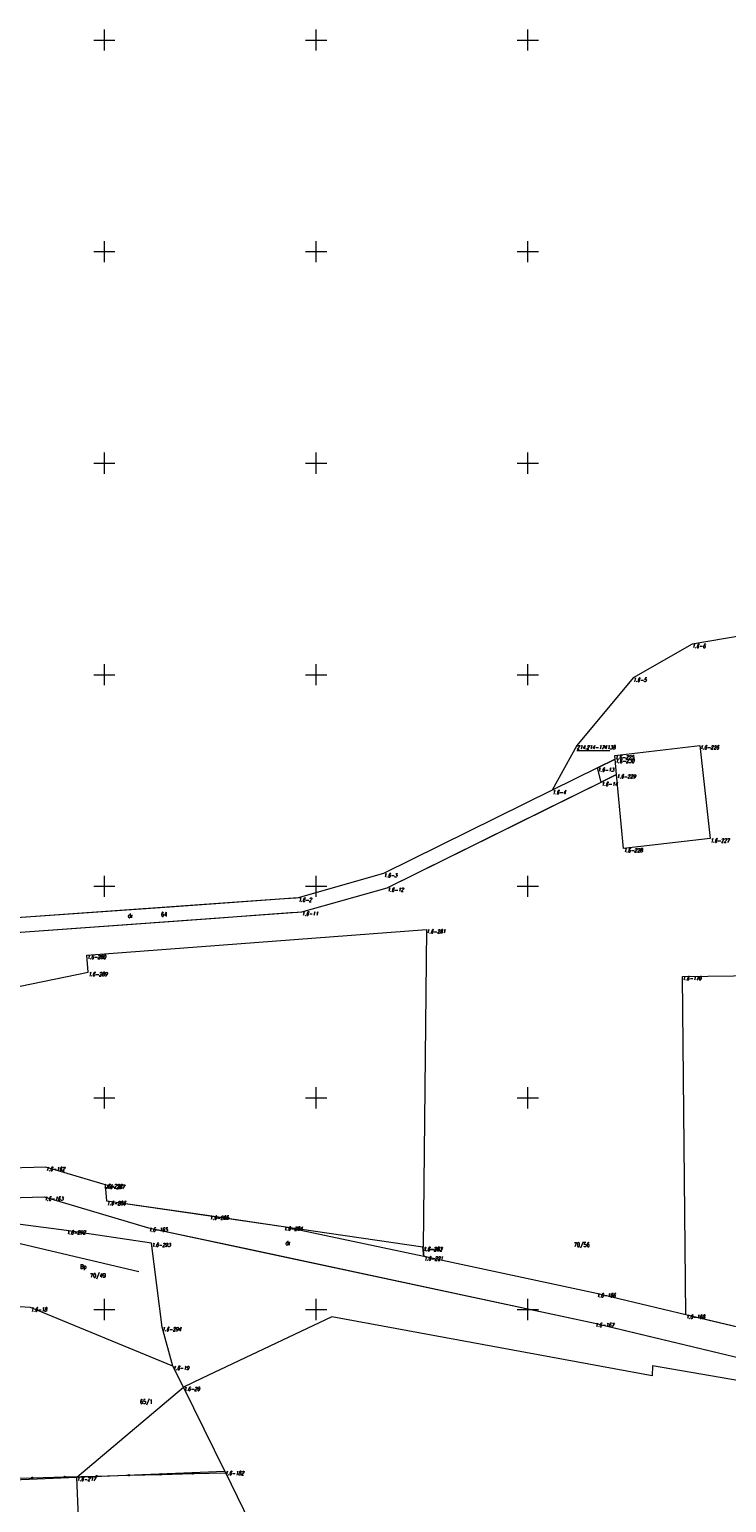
# Model space of a CAD drawing. Header units: metres. Extents: x 7582703 to 7587334, y 6019078 to 6022350.
# Tile 84 of 88: x 7584582 to 7584747, y 6021504 to 6021852. Entities that reach past the tile are written whole.
import ezdxf
from ezdxf.enums import TextEntityAlignment as Align

# ---------------------------------------------------------------- set-up
doc = ezdxf.new("R2010")
doc.units = ezdxf.units.M
doc.header["$MEASUREMENT"] = 0
doc.linetypes.add('EGDE', pattern=[0])
doc.layers.add('Dzialki', color=7, linetype='EGDE', lineweight=60)
doc.styles.get("Standard").update_dxf_attribs({"font": 'Simplex.SHX', "width": 0.75})

msp = doc.modelspace()

# ---------------------------------------------------------------- linework, layer by layer
at = {"layer": 'Dzialki', "lineweight": 9}
for p, q in [((7584600, 6021847.5), (7584600, 6021852.5)), ((7584650, 6021847.5), (7584650, 6021852.5)), ((7584700, 6021847.5), (7584700, 6021852.5)), ((7584597.5, 6021850), (7584602.5, 6021850)), ((7584647.5, 6021850), (7584652.5, 6021850)), ((7584697.5, 6021850), (7584702.5, 6021850)), ((7584600, 6021797.5), (7584600, 6021802.5)), ((7584650, 6021797.5), (7584650, 6021802.5)), ((7584700, 6021797.5), (7584700, 6021802.5)), ((7584597.5, 6021800), (7584602.5, 6021800)), ((7584647.5, 6021800), (7584652.5, 6021800)), ((7584697.5, 6021800), (7584702.5, 6021800)), ((7584597.5, 6021750), (7584602.5, 6021750)), ((7584600, 6021747.5), (7584600, 6021752.5)), ((7584647.5, 6021750), (7584652.5, 6021750)), ((7584650, 6021747.5), (7584650, 6021752.5)), ((7584697.5, 6021750), (7584702.5, 6021750)), ((7584700, 6021747.5), (7584700, 6021752.5)), ((7584763.11, 6021711.33), (7584738.8, 6021707.24)), ((7584738.8, 6021707.24), (7584724.86, 6021699.26)), ((7584600, 6021697.5), (7584600, 6021702.5)), ((7584650, 6021697.5), (7584650, 6021702.5)), ((7584700, 6021697.5), (7584700, 6021702.5)), ((7584597.5, 6021700), (7584602.5, 6021700)), ((7584647.5, 6021700), (7584652.5, 6021700)), ((7584697.5, 6021700), (7584702.5, 6021700)), ((7584724.86, 6021699.26), (7584711.55, 6021683.29)), ((7584711.55, 6021683.29), (7584705.79, 6021672.7)), ((7584720.57, 6021680.94), (7584740.65, 6021683.28)), ((7584740.65, 6021683.28), (7584743.11, 6021661.29)), ((7584711.55, 6021682.09), (7584719.4, 6021682.09)), ((7584716.5, 6021678), (7584720.66, 6021680.06)), ((7584720.66, 6021680.06), (7584716.5, 6021678)), ((7584720.66, 6021680.06), (7584720.57, 6021680.94)), ((7584720.99, 6021676.42), (7584720.66, 6021680.06)), ((7584716.5, 6021678), (7584705.79, 6021672.7)), ((7584716.5, 6021678), (7584705.79, 6021672.7)), ((7584717.36, 6021674.62), (7584716.5, 6021678)), ((7584720.99, 6021676.42), (7584717.36, 6021674.62)), ((7584717.36, 6021674.62), (7584720.99, 6021676.42)), ((7584722.63, 6021658.95), (7584720.99, 6021676.42)), ((7584666.81, 6021649.64), (7584717.36, 6021674.62)), ((7584704.06, 6021668.04), (7584717.36, 6021674.62)), ((7584705.79, 6021672.7), (7584665.95, 6021653.03)), ((7584705.79, 6021672.7), (7584665.95, 6021653.03)), ((7584666.81, 6021649.64), (7584704.06, 6021668.04)), ((7584743.11, 6021661.29), (7584722.63, 6021658.95)), ((7584600, 6021647.5), (7584600, 6021652.5)), ((7584665.95, 6021653.03), (7584645.77, 6021647.26)), ((7584665.95, 6021653.03), (7584645.77, 6021647.26)), ((7584650, 6021647.5), (7584650, 6021652.5)), ((7584700, 6021647.5), (7584700, 6021652.5)), ((7584597.5, 6021650), (7584602.5, 6021650)), ((7584646.61, 6021643.97), (7584666.81, 6021649.64)), ((7584646.61, 6021643.97), (7584666.81, 6021649.64)), ((7584647.5, 6021650), (7584652.5, 6021650)), ((7584697.5, 6021650), (7584702.5, 6021650)), ((7584645.77, 6021647.26), (7584533.32, 6021639.27)), ((7584616.52, 6021645.18), (7584543.82, 6021640.01)), ((7584642.52, 6021647.03), (7584616.52, 6021645.18)), ((7584645.31, 6021647.23), (7584642.52, 6021647.03)), ((7584645.77, 6021647.26), (7584645.31, 6021647.23)), ((7584534.19, 6021635.88), (7584646.61, 6021643.97)), ((7584564.61, 6021638.07), (7584626.2, 6021642.5)), ((7584626.2, 6021642.5), (7584634.43, 6021643.09)), ((7584634.43, 6021643.09), (7584643.94, 6021643.77)), ((7584643.94, 6021643.77), (7584645.65, 6021643.89)), ((7584645.65, 6021643.89), (7584646.61, 6021643.97)), ((7584595.85, 6021633.74), (7584676.04, 6021639.79)), ((7584676.04, 6021639.79), (7584675.3, 6021564.71)), ((7584596.18, 6021629.69), (7584595.85, 6021633.74)), ((7584567.01, 6021623.74), (7584596.18, 6021629.69)), ((7584736.51, 6021628.72), (7584830.51, 6021629.7)), ((7584737.34, 6021548.72), (7584736.51, 6021628.72)), ((7584597.5, 6021600), (7584602.5, 6021600)), ((7584600, 6021597.5), (7584600, 6021602.5)), ((7584647.5, 6021600), (7584652.5, 6021600)), ((7584650, 6021597.5), (7584650, 6021602.5)), ((7584697.5, 6021600), (7584702.5, 6021600)), ((7584700, 6021597.5), (7584700, 6021602.5)), ((7584586.15, 6021583.63), (7584565.98, 6021583.02)), ((7584586.15, 6021583.63), (7584565.98, 6021583.02)), ((7584599.71, 6021579.59), (7584586.15, 6021583.63)), ((7584599.71, 6021579.59), (7584586.15, 6021583.63)), ((7584600.24, 6021579.43), (7584599.71, 6021579.59)), ((7584600.24, 6021579.43), (7584599.71, 6021579.59)), ((7584600.55, 6021575.56), (7584600.24, 6021579.43)), ((7584600.55, 6021575.56), (7584600.24, 6021579.43)), ((7584565.6, 6021576.04), (7584585.77, 6021576.64)), ((7584565.6, 6021576.04), (7584585.77, 6021576.64)), ((7584585.77, 6021576.64), (7584610.42, 6021569.31)), ((7584585.77, 6021576.64), (7584610.42, 6021569.31)), ((7584624.86, 6021572.12), (7584600.55, 6021575.56)), ((7584642.32, 6021569.56), (7584600.55, 6021575.56)), ((7584608.14, 6021558.92), (7584538.32, 6021575.22)), ((7584591.04, 6021568.65), (7584566.74, 6021571.87)), ((7584642.32, 6021569.56), (7584624.86, 6021572.12)), ((7584611.12, 6021565.7), (7584591.04, 6021568.65)), ((7584610.42, 6021569.31), (7584715.86, 6021546.78)), ((7584610.42, 6021569.31), (7584634.3, 6021564.21)), ((7584675.46, 6021562.48), (7584642.32, 6021569.56)), ((7584675.24, 6021564.72), (7584642.32, 6021569.56)), ((7584613.61, 6021545.78), (7584611.12, 6021565.7)), ((7584634.3, 6021564.21), (7584635.41, 6021563.97)), ((7584635.41, 6021563.97), (7584715.86, 6021546.78)), ((7584675.3, 6021564.71), (7584675.24, 6021564.72)), ((7584675.24, 6021564.72), (7584675.46, 6021562.48)), ((7584675.46, 6021562.48), (7584675.24, 6021564.72)), ((7584716.24, 6021553.77), (7584675.46, 6021562.48)), ((7584716.24, 6021553.77), (7584675.46, 6021562.48)), ((7584582.57, 6021550.43), (7584557.48, 6021552.06)), ((7584582.57, 6021550.43), (7584557.48, 6021552.06)), ((7584600, 6021547.5), (7584600, 6021552.5)), ((7584650, 6021547.5), (7584650, 6021552.5)), ((7584700, 6021547.5), (7584700, 6021552.5)), ((7584737.34, 6021548.72), (7584716.24, 6021553.77)), ((7584737.34, 6021548.72), (7584716.24, 6021553.77)), ((7584616.15, 6021536.6), (7584582.57, 6021550.43)), ((7584616.15, 6021536.6), (7584582.57, 6021550.43)), ((7584597.5, 6021550), (7584602.5, 6021550)), ((7584653.71, 6021548.24), (7584622.93, 6021533.65)), ((7584647.5, 6021550), (7584652.5, 6021550)), ((7584729.38, 6021534.3), (7584653.71, 6021548.24)), ((7584697.5, 6021550), (7584702.5, 6021550)), ((7584830.88, 6021526.34), (7584737.34, 6021548.72)), ((7584742.86, 6021547.4), (7584737.34, 6021548.72)), ((7584616.15, 6021536.6), (7584613.61, 6021545.78)), ((7584715.86, 6021546.78), (7584831.26, 6021519.05)), ((7584715.86, 6021546.78), (7584724.36, 6021544.74)), ((7584724.36, 6021544.74), (7584735.51, 6021542.05)), ((7584770.87, 6021540.7), (7584742.86, 6021547.4)), ((7584735.51, 6021542.05), (7584771.42, 6021533.43)), ((7584618.69, 6021531.66), (7584616.15, 6021536.6)), ((7584618.69, 6021531.66), (7584616.15, 6021536.6)), ((7584622.93, 6021533.65), (7584618.69, 6021531.66)), ((7584729.46, 6021536.66), (7584729.38, 6021534.3)), ((7584771.9, 6021529.32), (7584729.46, 6021536.66)), ((7584593.46, 6021510.36), (7584618.69, 6021531.66)), ((7584628.43, 6021511.76), (7584618.69, 6021531.66)), ((7584537.47, 6021508.12), (7584593.46, 6021510.36)), ((7584575.41, 6021510.02), (7584583, 6021510.22)), ((7584583, 6021510.22), (7584590.6, 6021510.42)), ((7584590.6, 6021510.42), (7584598.19, 6021510.62)), ((7584593.46, 6021510.36), (7584628.43, 6021511.76)), ((7584593.46, 6021510.36), (7584628.43, 6021511.76)), ((7584594.01, 6021497.01), (7584593.46, 6021510.36)), ((7584594.01, 6021497.01), (7584593.46, 6021510.36)), ((7584598.19, 6021510.62), (7584605.78, 6021510.82)), ((7584605.78, 6021510.82), (7584613.37, 6021511.02)), ((7584613.37, 6021511.02), (7584620.96, 6021511.22)), ((7584620.96, 6021511.22), (7584628.56, 6021511.42)), ((7584628.43, 6021511.76), (7584644.72, 6021478.52))]:
    msp.add_line(p, q, dxfattribs=at)
for centre in [(7584583, 6021510.22), (7584590.6, 6021510.42), (7584598.19, 6021510.62), (7584605.78, 6021510.82), (7584613.37, 6021511.02), (7584620.96, 6021511.22)]:
    msp.add_circle(centre, 0.17, dxfattribs=at)

# ---------------------------------------------------------------- texts
at = {"layer": 'Dzialki', "lineweight": 9, "oblique": 15, "width": 0.7}
for s, p in [('1.6-6', (7584738.8, 6021707.24)), ('1.6-5', (7584724.86, 6021699.26)), ('214.214-174138', (7584711.55, 6021683.29)), ('1.6-226', (7584740.65, 6021683.28)), ('1.6-225', (7584720.57, 6021680.94)), ('1.6-230', (7584720.66, 6021680.06)), ('1.6-13', (7584716.5, 6021678)), ('1.6-229', (7584720.99, 6021676.42)), ('1.6-14', (7584717.36, 6021674.62)), ('1.6-4', (7584705.79, 6021672.7)), ('1.6-228', (7584722.63, 6021658.95)), ('1.6-227', (7584743.11, 6021661.29)), ('1.6-3', (7584665.95, 6021653.03)), ('1.6-12', (7584666.81, 6021649.64)), ('1.6-2', (7584645.77, 6021647.26)), ('1.6-11', (7584646.61, 6021643.97)), ('1.6-281', (7584676.04, 6021639.79)), ('1.6-280', (7584595.85, 6021633.74)), ('1.6-289', (7584596.18, 6021629.69)), ('1.6-170', (7584736.51, 6021628.72)), ('1.6-162', (7584586.15, 6021583.63)), ('1.6-222', (7584599.71, 6021579.59)), ('1.6-287', (7584600.24, 6021579.43)), ('1.6-163', (7584585.77, 6021576.64)), ('1.6-286', (7584600.55, 6021575.56)), ('1.6-285', (7584624.86, 6021572.12)), ('1.6-292', (7584591.04, 6021568.65)), ('1.6-165', (7584610.42, 6021569.31)), ('1.6-284', (7584642.32, 6021569.56)), ('1.6-293', (7584611.12, 6021565.7)), ('1.6-283', (7584675.24, 6021564.72)), ('1.6-282', (7584675.3, 6021564.71)), ('1.6-221', (7584675.46, 6021562.48)), ('1.6-166', (7584716.24, 6021553.77)), ('1.6-18', (7584582.57, 6021550.43)), ('1.6-168', (7584737.34, 6021548.72)), ('1.6-294', (7584613.61, 6021545.78)), ('1.6-167', (7584715.86, 6021546.78)), ('1.6-19', (7584616.15, 6021536.6)), ('1.6-20', (7584618.69, 6021531.66)), ('1.6-217', (7584593.46, 6021510.36)), ('1.6-182', (7584628.43, 6021511.76))]:
    msp.add_text(s, height=0.9, dxfattribs=at).set_placement(p, align=Align.TOP_LEFT)
at = {"layer": 'Dzialki', "lineweight": 9, "width": 0.7}
msp.add_text('dr', height=1, dxfattribs=at).set_placement((7584605.52, 6021643.05), align=Align.MIDDLE_LEFT)
msp.add_text('64', height=1, dxfattribs=at).set_placement((7584613.35, 6021642.85))
for s, p in [('dr', (7584642.77, 6021566.22)), ('70/56', (7584710.89, 6021565.78)), ('Bp', (7584594.29, 6021560.63)), ('70/49', (7584596.59, 6021558.52)), ('65/1', (7584608.38, 6021528.69))]:
    msp.add_text(s, height=1, dxfattribs=at).set_placement(p, align=Align.TOP_LEFT)

doc.saveas('drawing.dxf')
